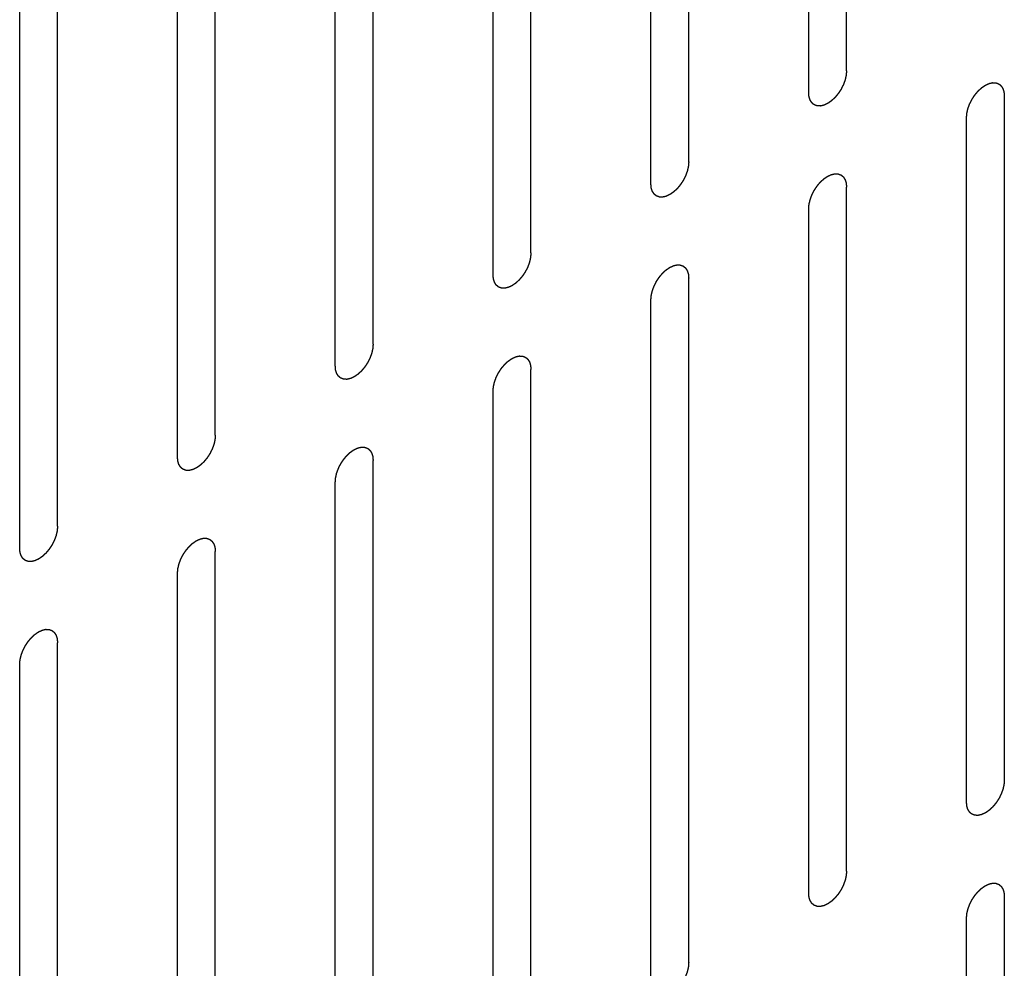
# Model space of a CAD drawing. Header units: inches. Extents: x 5 to 265, y 5 to 171.
# Tile 195 of 212: x 213.28 to 214.66, y 130.96 to 132.29. Entities that reach past the tile are written whole.
import ezdxf

# ---------------------------------------------------------------- set-up
doc = ezdxf.new("R2010")
doc.units = ezdxf.units.IN
doc.header["$LTSCALE"] = 14.96
doc.header["$MEASUREMENT"] = 0
doc.linetypes.add('HIDDEN', pattern=[0.2, 0.1, -0.1])
doc.layers.add('08_ALL_COSMETICS', color=7, linetype='CONTINUOUS')

msp = doc.modelspace()

# ---------------------------------------------------------------- linework, layer by layer
at = {"layer": '08_ALL_COSMETICS', "color": 7, "linetype": 'HIDDEN'}
for p, q in [((214.442, 132.2204), (214.442, 133.1798)), ((214.389, 132.1898), (214.389, 133.1492)), ((214.2207, 132.0926), (214.2207, 133.052)), ((214.1677, 132.062), (214.1677, 133.0214)), ((213.9994, 131.9649), (213.9994, 132.9242)), ((213.9464, 131.9342), (213.9464, 132.8936)), ((213.7781, 131.8371), (213.7781, 132.7965)), ((213.725, 131.8065), (213.725, 132.7658)), ((213.5567, 131.7093), (213.5567, 132.6687)), ((213.5037, 131.6787), (213.5037, 132.6381)), ((213.3354, 131.5815), (213.3354, 132.5409)), ((213.2824, 131.5509), (213.2824, 132.5103)), ((214.6634, 131.2255), (214.6634, 132.1849)), ((214.6103, 131.1949), (214.6103, 132.1543)), ((214.442, 131.0977), (214.442, 132.0571)), ((214.389, 131.0671), (214.389, 132.0265)), ((214.2207, 130.9699), (214.2207, 131.9293)), ((214.1677, 130.9393), (214.1677, 131.8987)), ((213.9994, 130.8422), (213.9994, 131.8016)), ((213.9464, 130.8115), (213.9464, 131.7709)), ((213.7781, 130.7144), (213.7781, 131.6738)), ((213.725, 130.6838), (213.725, 131.6432)), ((213.5567, 130.5866), (213.5567, 131.546)), ((213.5037, 130.556), (213.5037, 131.5154)), ((213.3354, 130.4588), (213.3354, 131.4182)), ((213.2824, 130.4282), (213.2824, 131.3876)), ((214.6634, 130.1028), (214.6634, 131.0622)), ((214.6103, 130.0722), (214.6103, 131.0316))]:
    msp.add_line(p, q, dxfattribs=at)
for points in [[(214.442, 132.2204), (214.442, 132.2199), (214.4419, 132.2189), (214.4418, 132.2173), (214.4417, 132.216), (214.4416, 132.2151), (214.4416, 132.2146), (214.4416, 132.2142), (214.4414, 132.2138), (214.4413, 132.2132), (214.4411, 132.2123), (214.4408, 132.2109), (214.4405, 132.2095), (214.4403, 132.2086), (214.4401, 132.208), (214.4401, 132.2076), (214.4399, 132.2072), (214.4397, 132.2066), (214.4393, 132.2056), (214.4388, 132.2043), (214.4383, 132.2029), (214.438, 132.2019), (214.4378, 132.2013), (214.4376, 132.2009), (214.4374, 132.2005), (214.4371, 132.1999), (214.4366, 132.199), (214.4359, 132.1976), (214.4352, 132.1962), (214.4348, 132.1952), (214.4345, 132.1947), (214.4343, 132.1943), (214.434, 132.1939), (214.4337, 132.1934), (214.4331, 132.1925), (214.4323, 132.1912), (214.4314, 132.19), (214.4309, 132.1891), (214.4305, 132.1886), (214.4303, 132.1882), (214.43, 132.1878), (214.4296, 132.1874), (214.4289, 132.1866), (214.428, 132.1854), (214.427, 132.1843), (214.4264, 132.1835), (214.426, 132.1831), (214.4257, 132.1827), (214.4254, 132.1824), (214.425, 132.182), (214.4243, 132.1814), (214.4232, 132.1804), (214.4222, 132.1795), (214.4215, 132.1788), (214.4211, 132.1784), (214.4208, 132.1781), (214.4204, 132.1779), (214.42, 132.1776), (214.4192, 132.1771), (214.4181, 132.1763), (214.417, 132.1755), (214.4163, 132.175), (214.4158, 132.1747), (214.4155, 132.1745), (214.4152, 132.1743), (214.4148, 132.1741), (214.414, 132.1738), (214.4129, 132.1733), (214.4119, 132.1728), (214.4111, 132.1724), (214.4107, 132.1723), (214.4104, 132.1721), (214.4101, 132.172), (214.4096, 132.1719), (214.4089, 132.1718), (214.4079, 132.1715), (214.4069, 132.1713), (214.4061, 132.1711), (214.4057, 132.171), (214.4054, 132.1709), (214.4051, 132.171), (214.4047, 132.171), (214.4041, 132.171), (214.4031, 132.171), (214.4022, 132.1711), (214.4015, 132.1711), (214.4011, 132.1711), (214.4008, 132.1711), (214.4006, 132.1712), (214.4003, 132.1713), (214.3997, 132.1716), (214.3988, 132.1719), (214.398, 132.1722), (214.3974, 132.1724), (214.397, 132.1725), (214.3968, 132.1726), (214.3966, 132.1728), (214.3963, 132.173), (214.3958, 132.1734), (214.3951, 132.174), (214.3944, 132.1746), (214.394, 132.1749), (214.3937, 132.1752), (214.3935, 132.1753), (214.3933, 132.1756), (214.3931, 132.1759), (214.3928, 132.1765), (214.3923, 132.1773), (214.3918, 132.1781), (214.3914, 132.1786), (214.3912, 132.179), (214.391, 132.1792), (214.391, 132.1795), (214.3908, 132.1799), (214.3906, 132.1806), (214.3903, 132.1816), (214.39, 132.1826), (214.3897, 132.1833), (214.3896, 132.1837), (214.3895, 132.184), (214.3895, 132.1844), (214.3894, 132.1849), (214.3894, 132.1857), (214.3893, 132.1869), (214.3891, 132.1884), (214.389, 132.1893), (214.389, 132.1898)], [(214.6103, 132.1543), (214.6104, 132.1548), (214.6105, 132.1558), (214.6106, 132.1574), (214.6107, 132.1587), (214.6108, 132.1596), (214.6108, 132.1601), (214.6108, 132.1605), (214.6109, 132.1609), (214.611, 132.1615), (214.6113, 132.1624), (214.6116, 132.1638), (214.6119, 132.1652), (214.6121, 132.1661), (214.6122, 132.1667), (214.6123, 132.1671), (214.6125, 132.1675), (214.6127, 132.1681), (214.613, 132.169), (214.6135, 132.1704), (214.6141, 132.1718), (214.6144, 132.1728), (214.6146, 132.1734), (214.6147, 132.1738), (214.615, 132.1742), (214.6152, 132.1747), (214.6157, 132.1757), (214.6164, 132.1771), (214.6171, 132.1785), (214.6176, 132.1794), (214.6179, 132.18), (214.6181, 132.1804), (214.6183, 132.1808), (214.6187, 132.1813), (214.6193, 132.1822), (214.6201, 132.1835), (214.6209, 132.1847), (214.6215, 132.1856), (214.6218, 132.1861), (214.6221, 132.1865), (214.6224, 132.1868), (214.6228, 132.1873), (214.6234, 132.1881), (214.6244, 132.1892), (214.6253, 132.1904), (214.626, 132.1912), (214.6264, 132.1916), (214.6266, 132.192), (214.627, 132.1923), (214.6274, 132.1926), (214.6281, 132.1933), (214.6291, 132.1943), (214.6302, 132.1952), (214.6309, 132.1959), (214.6313, 132.1963), (214.6316, 132.1966), (214.6319, 132.1968), (214.6324, 132.1971), (214.6331, 132.1976), (214.6342, 132.1984), (214.6353, 132.1991), (214.6361, 132.1997), (214.6365, 132.2), (214.6368, 132.2002), (214.6372, 132.2003), (214.6376, 132.2006), (214.6383, 132.2009), (214.6394, 132.2014), (214.6405, 132.2019), (214.6412, 132.2022), (214.6417, 132.2024), (214.642, 132.2026), (214.6423, 132.2027), (214.6427, 132.2028), (214.6434, 132.2029), (214.6445, 132.2032), (214.6455, 132.2034), (214.6462, 132.2036), (214.6466, 132.2036), (214.647, 132.2038), (214.6472, 132.2037), (214.6476, 132.2037), (214.6483, 132.2037), (214.6492, 132.2036), (214.6502, 132.2036), (214.6509, 132.2036), (214.6512, 132.2036), (214.6515, 132.2036), (214.6518, 132.2035), (214.6521, 132.2033), (214.6527, 132.2031), (214.6536, 132.2028), (214.6544, 132.2025), (214.655, 132.2023), (214.6553, 132.2021), (214.6556, 132.2021), (214.6558, 132.2019), (214.6561, 132.2017), (214.6566, 132.2013), (214.6572, 132.2007), (214.6579, 132.2001), (214.6584, 132.1997), (214.6587, 132.1995), (214.6589, 132.1994), (214.659, 132.1991), (214.6592, 132.1988), (214.6596, 132.1982), (214.6601, 132.1974), (214.6606, 132.1966), (214.661, 132.196), (214.6612, 132.1957), (214.6613, 132.1955), (214.6614, 132.1952), (214.6615, 132.1948), (214.6618, 132.1941), (214.6621, 132.1931), (214.6624, 132.1921), (214.6626, 132.1914), (214.6627, 132.1909), (214.6629, 132.1907), (214.6629, 132.1903), (214.6629, 132.1898), (214.663, 132.189), (214.6631, 132.1878), (214.6632, 132.1863), (214.6633, 132.1854), (214.6634, 132.1849)], [(214.2207, 132.0926), (214.2207, 132.0921), (214.2206, 132.0911), (214.2205, 132.0895), (214.2204, 132.0882), (214.2203, 132.0873), (214.2202, 132.0868), (214.2202, 132.0864), (214.2201, 132.086), (214.22, 132.0854), (214.2198, 132.0845), (214.2195, 132.0831), (214.2191, 132.0817), (214.2189, 132.0808), (214.2188, 132.0802), (214.2187, 132.0798), (214.2186, 132.0794), (214.2184, 132.0788), (214.218, 132.0779), (214.2175, 132.0765), (214.217, 132.0751), (214.2166, 132.0741), (214.2164, 132.0735), (214.2163, 132.0731), (214.2161, 132.0727), (214.2158, 132.0722), (214.2153, 132.0712), (214.2146, 132.0698), (214.2139, 132.0684), (214.2134, 132.0675), (214.2132, 132.0669), (214.213, 132.0665), (214.2127, 132.0661), (214.2124, 132.0656), (214.2118, 132.0647), (214.2109, 132.0634), (214.2101, 132.0622), (214.2095, 132.0613), (214.2092, 132.0608), (214.209, 132.0604), (214.2087, 132.0601), (214.2083, 132.0596), (214.2076, 132.0588), (214.2067, 132.0577), (214.2057, 132.0565), (214.2051, 132.0557), (214.2047, 132.0553), (214.2044, 132.0549), (214.2041, 132.0547), (214.2037, 132.0543), (214.2029, 132.0536), (214.2019, 132.0526), (214.2009, 132.0517), (214.2002, 132.051), (214.1997, 132.0506), (214.1994, 132.0503), (214.1991, 132.0501), (214.1987, 132.0498), (214.1979, 132.0493), (214.1968, 132.0485), (214.1957, 132.0478), (214.195, 132.0472), (214.1945, 132.0469), (214.1942, 132.0467), (214.1939, 132.0466), (214.1934, 132.0464), (214.1927, 132.046), (214.1916, 132.0455), (214.1905, 132.045), (214.1898, 132.0447), (214.1894, 132.0445), (214.189, 132.0443), (214.1887, 132.0442), (214.1883, 132.0441), (214.1876, 132.044), (214.1866, 132.0437), (214.1855, 132.0435), (214.1848, 132.0433), (214.1844, 132.0433), (214.1841, 132.0432), (214.1838, 132.0432), (214.1834, 132.0432), (214.1828, 132.0432), (214.1818, 132.0433), (214.1809, 132.0433), (214.1802, 132.0433), (214.1798, 132.0433), (214.1795, 132.0433), (214.1793, 132.0434), (214.1789, 132.0436), (214.1783, 132.0438), (214.1775, 132.0441), (214.1766, 132.0444), (214.176, 132.0446), (214.1757, 132.0448), (214.1754, 132.0448), (214.1752, 132.045), (214.175, 132.0452), (214.1745, 132.0456), (214.1738, 132.0462), (214.1731, 132.0468), (214.1726, 132.0472), (214.1724, 132.0474), (214.1721, 132.0475), (214.172, 132.0478), (214.1718, 132.0481), (214.1715, 132.0487), (214.1709, 132.0495), (214.1704, 132.0503), (214.1701, 132.0509), (214.1699, 132.0512), (214.1697, 132.0514), (214.1696, 132.0517), (214.1695, 132.0521), (214.1693, 132.0528), (214.169, 132.0538), (214.1686, 132.0549), (214.1684, 132.0556), (214.1683, 132.056), (214.1682, 132.0562), (214.1682, 132.0566), (214.1681, 132.0571), (214.1681, 132.0579), (214.1679, 132.0591), (214.1678, 132.0606), (214.1677, 132.0615), (214.1677, 132.062)], [(214.389, 132.0265), (214.389, 132.027), (214.3891, 132.0281), (214.3893, 132.0296), (214.3894, 132.0309), (214.3894, 132.0318), (214.3895, 132.0323), (214.3895, 132.0327), (214.3896, 132.0331), (214.3897, 132.0337), (214.3899, 132.0347), (214.3903, 132.036), (214.3906, 132.0374), (214.3908, 132.0384), (214.3909, 132.0389), (214.391, 132.0393), (214.3912, 132.0397), (214.3914, 132.0403), (214.3917, 132.0413), (214.3922, 132.0427), (214.3927, 132.044), (214.3931, 132.045), (214.3933, 132.0456), (214.3934, 132.046), (214.3936, 132.0464), (214.3939, 132.047), (214.3944, 132.0479), (214.3951, 132.0493), (214.3958, 132.0507), (214.3963, 132.0517), (214.3966, 132.0522), (214.3968, 132.0526), (214.397, 132.053), (214.3974, 132.0535), (214.3979, 132.0544), (214.3988, 132.0557), (214.3996, 132.057), (214.4002, 132.0578), (214.4005, 132.0583), (214.4008, 132.0587), (214.4011, 132.0591), (214.4014, 132.0595), (214.4021, 132.0603), (214.403, 132.0615), (214.404, 132.0626), (214.4047, 132.0634), (214.405, 132.0638), (214.4053, 132.0642), (214.4056, 132.0645), (214.4061, 132.0649), (214.4068, 132.0655), (214.4078, 132.0665), (214.4088, 132.0674), (214.4096, 132.0681), (214.41, 132.0685), (214.4103, 132.0688), (214.4106, 132.069), (214.411, 132.0693), (214.4118, 132.0698), (214.4129, 132.0706), (214.414, 132.0714), (214.4148, 132.0719), (214.4152, 132.0722), (214.4155, 132.0724), (214.4158, 132.0726), (214.4163, 132.0728), (214.417, 132.0731), (214.4181, 132.0736), (214.4192, 132.0741), (214.4199, 132.0745), (214.4203, 132.0747), (214.4207, 132.0748), (214.421, 132.0749), (214.4214, 132.075), (214.4221, 132.0751), (214.4231, 132.0754), (214.4242, 132.0756), (214.4249, 132.0758), (214.4253, 132.0759), (214.4256, 132.076), (214.4259, 132.0759), (214.4263, 132.0759), (214.427, 132.0759), (214.4279, 132.0759), (214.4289, 132.0758), (214.4295, 132.0758), (214.4299, 132.0758), (214.4302, 132.0758), (214.4304, 132.0757), (214.4308, 132.0756), (214.4314, 132.0753), (214.4322, 132.075), (214.4331, 132.0747), (214.4337, 132.0745), (214.434, 132.0744), (214.4343, 132.0743), (214.4345, 132.0741), (214.4348, 132.0739), (214.4352, 132.0735), (214.4359, 132.0729), (214.4366, 132.0724), (214.4371, 132.072), (214.4373, 132.0717), (214.4376, 132.0716), (214.4377, 132.0713), (214.4379, 132.071), (214.4383, 132.0704), (214.4388, 132.0696), (214.4393, 132.0688), (214.4396, 132.0683), (214.4398, 132.0679), (214.44, 132.0677), (214.4401, 132.0674), (214.4402, 132.067), (214.4404, 132.0663), (214.4408, 132.0653), (214.4411, 132.0643), (214.4413, 132.0636), (214.4414, 132.0632), (214.4415, 132.0629), (214.4415, 132.0625), (214.4416, 132.062), (214.4417, 132.0612), (214.4418, 132.06), (214.4419, 132.0586), (214.442, 132.0576), (214.442, 132.0571)], [(213.9994, 131.9649), (213.9993, 131.9643), (213.9993, 131.9633), (213.9991, 131.9617), (213.999, 131.9604), (213.999, 131.9595), (213.9989, 131.959), (213.9989, 131.9586), (213.9988, 131.9582), (213.9987, 131.9577), (213.9984, 131.9567), (213.9981, 131.9553), (213.9978, 131.9539), (213.9976, 131.953), (213.9975, 131.9524), (213.9974, 131.952), (213.9972, 131.9516), (213.997, 131.9511), (213.9967, 131.9501), (213.9962, 131.9487), (213.9957, 131.9473), (213.9953, 131.9463), (213.9951, 131.9458), (213.995, 131.9453), (213.9947, 131.9449), (213.9945, 131.9444), (213.994, 131.9434), (213.9933, 131.942), (213.9926, 131.9407), (213.9921, 131.9397), (213.9918, 131.9391), (213.9916, 131.9387), (213.9914, 131.9383), (213.991, 131.9378), (213.9905, 131.9369), (213.9896, 131.9357), (213.9888, 131.9344), (213.9882, 131.9335), (213.9879, 131.933), (213.9876, 131.9326), (213.9873, 131.9323), (213.987, 131.9318), (213.9863, 131.931), (213.9853, 131.9299), (213.9844, 131.9288), (213.9837, 131.928), (213.9833, 131.9275), (213.9831, 131.9271), (213.9828, 131.9269), (213.9823, 131.9265), (213.9816, 131.9258), (213.9806, 131.9249), (213.9796, 131.9239), (213.9788, 131.9232), (213.9784, 131.9228), (213.9781, 131.9225), (213.9778, 131.9223), (213.9774, 131.922), (213.9766, 131.9215), (213.9755, 131.9207), (213.9744, 131.92), (213.9736, 131.9195), (213.9732, 131.9192), (213.9729, 131.9189), (213.9726, 131.9188), (213.9721, 131.9186), (213.9714, 131.9182), (213.9703, 131.9177), (213.9692, 131.9172), (213.9685, 131.9169), (213.968, 131.9167), (213.9677, 131.9165), (213.9674, 131.9165), (213.967, 131.9164), (213.9663, 131.9162), (213.9652, 131.916), (213.9642, 131.9157), (213.9635, 131.9156), (213.9631, 131.9155), (213.9628, 131.9154), (213.9625, 131.9154), (213.9621, 131.9154), (213.9614, 131.9155), (213.9605, 131.9155), (213.9595, 131.9155), (213.9589, 131.9155), (213.9585, 131.9156), (213.9582, 131.9155), (213.9579, 131.9157), (213.9576, 131.9158), (213.957, 131.916), (213.9562, 131.9163), (213.9553, 131.9166), (213.9547, 131.9168), (213.9544, 131.917), (213.9541, 131.917), (213.9539, 131.9172), (213.9536, 131.9175), (213.9532, 131.9179), (213.9525, 131.9184), (213.9518, 131.919), (213.9513, 131.9194), (213.951, 131.9196), (213.9508, 131.9198), (213.9507, 131.92), (213.9505, 131.9203), (213.9501, 131.9209), (213.9496, 131.9217), (213.9491, 131.9225), (213.9487, 131.9231), (213.9486, 131.9234), (213.9484, 131.9236), (213.9483, 131.924), (213.9482, 131.9243), (213.948, 131.9251), (213.9476, 131.9261), (213.9473, 131.9271), (213.9471, 131.9278), (213.947, 131.9282), (213.9469, 131.9285), (213.9469, 131.9288), (213.9468, 131.9293), (213.9467, 131.9302), (213.9466, 131.9314), (213.9465, 131.9328), (213.9464, 131.9338), (213.9464, 131.9342)], [(214.1677, 131.8987), (214.1677, 131.8992), (214.1678, 131.9003), (214.1679, 131.9018), (214.168, 131.9031), (214.1681, 131.904), (214.1682, 131.9046), (214.1682, 131.9049), (214.1683, 131.9054), (214.1684, 131.9059), (214.1686, 131.9069), (214.1689, 131.9082), (214.1692, 131.9096), (214.1695, 131.9106), (214.1696, 131.9111), (214.1697, 131.9115), (214.1698, 131.912), (214.17, 131.9125), (214.1704, 131.9135), (214.1709, 131.9149), (214.1714, 131.9163), (214.1718, 131.9172), (214.172, 131.9178), (214.1721, 131.9182), (214.1723, 131.9186), (214.1726, 131.9192), (214.1731, 131.9202), (214.1738, 131.9215), (214.1745, 131.9229), (214.175, 131.9239), (214.1752, 131.9244), (214.1754, 131.9249), (214.1757, 131.9252), (214.176, 131.9257), (214.1766, 131.9266), (214.1774, 131.9279), (214.1783, 131.9292), (214.1789, 131.9301), (214.1792, 131.9306), (214.1794, 131.931), (214.1797, 131.9313), (214.1801, 131.9317), (214.1808, 131.9325), (214.1817, 131.9337), (214.1827, 131.9348), (214.1833, 131.9356), (214.1837, 131.9361), (214.184, 131.9364), (214.1843, 131.9367), (214.1847, 131.9371), (214.1855, 131.9377), (214.1865, 131.9387), (214.1875, 131.9397), (214.1882, 131.9403), (214.1886, 131.9407), (214.189, 131.941), (214.1893, 131.9412), (214.1897, 131.9415), (214.1905, 131.9421), (214.1916, 131.9428), (214.1927, 131.9436), (214.1934, 131.9441), (214.1939, 131.9444), (214.1942, 131.9447), (214.1945, 131.9448), (214.1949, 131.945), (214.1957, 131.9453), (214.1968, 131.9458), (214.1978, 131.9463), (214.1986, 131.9467), (214.199, 131.9469), (214.1994, 131.9471), (214.1997, 131.9471), (214.2001, 131.9472), (214.2008, 131.9474), (214.2018, 131.9476), (214.2029, 131.9478), (214.2036, 131.948), (214.204, 131.9481), (214.2043, 131.9482), (214.2046, 131.9481), (214.205, 131.9481), (214.2056, 131.9481), (214.2066, 131.9481), (214.2075, 131.948), (214.2082, 131.948), (214.2086, 131.948), (214.2089, 131.948), (214.2091, 131.9479), (214.2095, 131.9478), (214.2101, 131.9476), (214.2109, 131.9473), (214.2118, 131.9469), (214.2124, 131.9467), (214.2127, 131.9466), (214.213, 131.9465), (214.2131, 131.9463), (214.2134, 131.9461), (214.2139, 131.9457), (214.2146, 131.9451), (214.2153, 131.9446), (214.2158, 131.9442), (214.216, 131.9439), (214.2162, 131.9438), (214.2164, 131.9435), (214.2166, 131.9432), (214.2169, 131.9427), (214.2175, 131.9419), (214.218, 131.941), (214.2183, 131.9405), (214.2185, 131.9402), (214.2187, 131.9399), (214.2188, 131.9396), (214.2189, 131.9392), (214.2191, 131.9385), (214.2194, 131.9375), (214.2197, 131.9365), (214.22, 131.9358), (214.2201, 131.9354), (214.2202, 131.9351), (214.2202, 131.9347), (214.2203, 131.9342), (214.2203, 131.9334), (214.2205, 131.9322), (214.2206, 131.9308), (214.2207, 131.9298), (214.2207, 131.9293)], [(213.7781, 131.8371), (213.778, 131.8366), (213.7779, 131.8355), (213.7778, 131.834), (213.7777, 131.8327), (213.7776, 131.8317), (213.7776, 131.8312), (213.7776, 131.8308), (213.7775, 131.8304), (213.7773, 131.8299), (213.7771, 131.8289), (213.7768, 131.8275), (213.7765, 131.8262), (213.7763, 131.8252), (213.7762, 131.8247), (213.7761, 131.8243), (213.7759, 131.8238), (213.7757, 131.8233), (213.7754, 131.8223), (213.7749, 131.8209), (213.7743, 131.8195), (213.774, 131.8185), (213.7738, 131.818), (213.7737, 131.8176), (213.7734, 131.8172), (213.7732, 131.8166), (213.7727, 131.8156), (213.772, 131.8143), (213.7713, 131.8129), (213.7708, 131.8119), (213.7705, 131.8114), (213.7703, 131.8109), (213.77, 131.8106), (213.7697, 131.81), (213.7691, 131.8092), (213.7683, 131.8079), (213.7675, 131.8066), (213.7669, 131.8057), (213.7665, 131.8052), (213.7663, 131.8048), (213.766, 131.8045), (213.7656, 131.804), (213.765, 131.8032), (213.764, 131.8021), (213.7631, 131.801), (213.7624, 131.8002), (213.762, 131.7997), (213.7617, 131.7994), (213.7614, 131.7991), (213.761, 131.7987), (213.7603, 131.798), (213.7593, 131.7971), (213.7582, 131.7961), (213.7575, 131.7954), (213.7571, 131.7951), (213.7568, 131.7948), (213.7565, 131.7946), (213.756, 131.7942), (213.7553, 131.7937), (213.7542, 131.793), (213.7531, 131.7922), (213.7523, 131.7917), (213.7519, 131.7914), (213.7515, 131.7911), (213.7512, 131.791), (213.7508, 131.7908), (213.75, 131.7904), (213.749, 131.7899), (213.7479, 131.7895), (213.7472, 131.7891), (213.7467, 131.7889), (213.7464, 131.7887), (213.7461, 131.7887), (213.7457, 131.7886), (213.745, 131.7884), (213.7439, 131.7882), (213.7429, 131.788), (213.7422, 131.7878), (213.7418, 131.7877), (213.7414, 131.7876), (213.7412, 131.7876), (213.7408, 131.7876), (213.7401, 131.7877), (213.7392, 131.7877), (213.7382, 131.7877), (213.7375, 131.7878), (213.7372, 131.7878), (213.7369, 131.7878), (213.7366, 131.7879), (213.7363, 131.788), (213.7357, 131.7882), (213.7348, 131.7885), (213.734, 131.7889), (213.7334, 131.7891), (213.7331, 131.7892), (213.7328, 131.7893), (213.7326, 131.7895), (213.7323, 131.7897), (213.7318, 131.7901), (213.7312, 131.7906), (213.7305, 131.7912), (213.73, 131.7916), (213.7297, 131.7918), (213.7295, 131.792), (213.7294, 131.7923), (213.7292, 131.7926), (213.7288, 131.7931), (213.7283, 131.7939), (213.7278, 131.7947), (213.7274, 131.7953), (213.7272, 131.7956), (213.7271, 131.7958), (213.727, 131.7962), (213.7268, 131.7966), (213.7266, 131.7973), (213.7263, 131.7983), (213.726, 131.7993), (213.7258, 131.8), (213.7257, 131.8004), (213.7255, 131.8007), (213.7255, 131.8011), (213.7255, 131.8015), (213.7254, 131.8024), (213.7253, 131.8036), (213.7252, 131.805), (213.7251, 131.806), (213.725, 131.8065)], [(213.9464, 131.7709), (213.9464, 131.7715), (213.9465, 131.7725), (213.9466, 131.7741), (213.9467, 131.7754), (213.9468, 131.7763), (213.9468, 131.7768), (213.9468, 131.7772), (213.947, 131.7776), (213.9471, 131.7781), (213.9473, 131.7791), (213.9476, 131.7805), (213.9479, 131.7818), (213.9481, 131.7828), (213.9483, 131.7833), (213.9483, 131.7838), (213.9485, 131.7842), (213.9487, 131.7847), (213.9491, 131.7857), (213.9496, 131.7871), (213.9501, 131.7885), (213.9504, 131.7895), (213.9506, 131.79), (213.9508, 131.7904), (213.951, 131.7909), (213.9513, 131.7914), (213.9518, 131.7924), (213.9525, 131.7938), (213.9532, 131.7951), (213.9536, 131.7961), (213.9539, 131.7967), (213.9541, 131.7971), (213.9544, 131.7974), (213.9547, 131.798), (213.9553, 131.7988), (213.9561, 131.8001), (213.957, 131.8014), (213.9575, 131.8023), (213.9579, 131.8028), (213.9581, 131.8032), (213.9584, 131.8035), (213.9588, 131.804), (213.9595, 131.8048), (213.9604, 131.8059), (213.9614, 131.807), (213.962, 131.8078), (213.9624, 131.8083), (213.9627, 131.8086), (213.963, 131.8089), (213.9634, 131.8093), (213.9641, 131.81), (213.9652, 131.8109), (213.9662, 131.8119), (213.9669, 131.8126), (213.9673, 131.8129), (213.9676, 131.8132), (213.968, 131.8135), (213.9684, 131.8138), (213.9692, 131.8143), (213.9703, 131.815), (213.9713, 131.8158), (213.9721, 131.8163), (213.9725, 131.8166), (213.9729, 131.8169), (213.9732, 131.817), (213.9736, 131.8172), (213.9744, 131.8176), (213.9754, 131.8181), (213.9765, 131.8186), (213.9773, 131.8189), (213.9777, 131.8191), (213.978, 131.8193), (213.9783, 131.8193), (213.9787, 131.8194), (213.9795, 131.8196), (213.9805, 131.8198), (213.9815, 131.8201), (213.9823, 131.8202), (213.9827, 131.8203), (213.983, 131.8204), (213.9833, 131.8204), (213.9836, 131.8204), (213.9843, 131.8203), (213.9853, 131.8203), (213.9862, 131.8203), (213.9869, 131.8202), (213.9873, 131.8202), (213.9876, 131.8202), (213.9878, 131.8201), (213.9881, 131.82), (213.9887, 131.8198), (213.9896, 131.8195), (213.9904, 131.8192), (213.991, 131.8189), (213.9914, 131.8188), (213.9916, 131.8187), (213.9918, 131.8185), (213.9921, 131.8183), (213.9926, 131.8179), (213.9933, 131.8174), (213.9939, 131.8168), (213.9944, 131.8164), (213.9947, 131.8162), (213.9949, 131.816), (213.9951, 131.8158), (213.9953, 131.8154), (213.9956, 131.8149), (213.9961, 131.8141), (213.9966, 131.8133), (213.997, 131.8127), (213.9972, 131.8124), (213.9974, 131.8122), (213.9974, 131.8118), (213.9976, 131.8114), (213.9978, 131.8107), (213.9981, 131.8097), (213.9984, 131.8087), (213.9986, 131.808), (213.9988, 131.8076), (213.9989, 131.8073), (213.9989, 131.8069), (213.9989, 131.8065), (213.999, 131.8056), (213.9991, 131.8044), (213.9993, 131.803), (213.9993, 131.802), (213.9994, 131.8016)], [(213.5567, 131.7093), (213.5567, 131.7088), (213.5566, 131.7077), (213.5565, 131.7062), (213.5564, 131.7049), (213.5563, 131.704), (213.5563, 131.7034), (213.5563, 131.7031), (213.5561, 131.7026), (213.556, 131.7021), (213.5558, 131.7011), (213.5555, 131.6998), (213.5552, 131.6984), (213.555, 131.6974), (213.5548, 131.6969), (213.5548, 131.6965), (213.5546, 131.6961), (213.5544, 131.6955), (213.554, 131.6945), (213.5535, 131.6931), (213.553, 131.6917), (213.5527, 131.6908), (213.5525, 131.6902), (213.5523, 131.6898), (213.5521, 131.6894), (213.5518, 131.6888), (213.5513, 131.6879), (213.5506, 131.6865), (213.5499, 131.6851), (213.5495, 131.6841), (213.5492, 131.6836), (213.549, 131.6831), (213.5487, 131.6828), (213.5484, 131.6823), (213.5478, 131.6814), (213.547, 131.6801), (213.5461, 131.6788), (213.5456, 131.6779), (213.5452, 131.6774), (213.545, 131.677), (213.5447, 131.6767), (213.5443, 131.6763), (213.5436, 131.6755), (213.5427, 131.6743), (213.5417, 131.6732), (213.5411, 131.6724), (213.5407, 131.6719), (213.5404, 131.6716), (213.5401, 131.6713), (213.5397, 131.6709), (213.539, 131.6703), (213.5379, 131.6693), (213.5369, 131.6683), (213.5362, 131.6677), (213.5358, 131.6673), (213.5355, 131.667), (213.5351, 131.6668), (213.5347, 131.6665), (213.5339, 131.6659), (213.5328, 131.6652), (213.5318, 131.6644), (213.531, 131.6639), (213.5306, 131.6636), (213.5302, 131.6633), (213.5299, 131.6632), (213.5295, 131.663), (213.5287, 131.6627), (213.5277, 131.6622), (213.5266, 131.6617), (213.5258, 131.6613), (213.5254, 131.6611), (213.5251, 131.661), (213.5248, 131.6609), (213.5244, 131.6608), (213.5236, 131.6606), (213.5226, 131.6604), (213.5216, 131.6602), (213.5208, 131.66), (213.5204, 131.6599), (213.5201, 131.6598), (213.5198, 131.6599), (213.5195, 131.6599), (213.5188, 131.6599), (213.5178, 131.6599), (213.5169, 131.66), (213.5162, 131.66), (213.5158, 131.66), (213.5155, 131.66), (213.5153, 131.6601), (213.515, 131.6602), (213.5144, 131.6604), (213.5135, 131.6608), (213.5127, 131.6611), (213.5121, 131.6613), (213.5117, 131.6614), (213.5115, 131.6615), (213.5113, 131.6617), (213.511, 131.6619), (213.5105, 131.6623), (213.5098, 131.6629), (213.5092, 131.6634), (213.5087, 131.6638), (213.5084, 131.6641), (213.5082, 131.6642), (213.508, 131.6645), (213.5078, 131.6648), (213.5075, 131.6654), (213.507, 131.6662), (213.5065, 131.667), (213.5061, 131.6675), (213.5059, 131.6678), (213.5057, 131.6681), (213.5057, 131.6684), (213.5055, 131.6688), (213.5053, 131.6695), (213.505, 131.6705), (213.5047, 131.6715), (213.5045, 131.6722), (213.5043, 131.6726), (213.5042, 131.6729), (213.5042, 131.6733), (213.5042, 131.6738), (213.5041, 131.6746), (213.504, 131.6758), (213.5038, 131.6772), (213.5038, 131.6782), (213.5037, 131.6787)], [(213.725, 131.6432), (213.7251, 131.6437), (213.7252, 131.6447), (213.7253, 131.6463), (213.7254, 131.6476), (213.7255, 131.6485), (213.7255, 131.649), (213.7255, 131.6494), (213.7256, 131.6498), (213.7258, 131.6504), (213.726, 131.6513), (213.7263, 131.6527), (213.7266, 131.6541), (213.7268, 131.655), (213.7269, 131.6556), (213.727, 131.656), (213.7272, 131.6564), (213.7274, 131.657), (213.7277, 131.6579), (213.7282, 131.6593), (213.7288, 131.6607), (213.7291, 131.6617), (213.7293, 131.6622), (213.7294, 131.6627), (213.7297, 131.6631), (213.7299, 131.6636), (213.7304, 131.6646), (213.7311, 131.666), (213.7318, 131.6674), (213.7323, 131.6683), (213.7326, 131.6689), (213.7328, 131.6693), (213.7331, 131.6697), (213.7334, 131.6702), (213.734, 131.6711), (213.7348, 131.6723), (213.7356, 131.6736), (213.7362, 131.6745), (213.7366, 131.675), (213.7368, 131.6754), (213.7371, 131.6757), (213.7375, 131.6762), (213.7381, 131.677), (213.7391, 131.6781), (213.74, 131.6793), (213.7407, 131.6801), (213.7411, 131.6805), (213.7414, 131.6809), (213.7417, 131.6811), (213.7421, 131.6815), (213.7428, 131.6822), (213.7438, 131.6832), (213.7449, 131.6841), (213.7456, 131.6848), (213.746, 131.6852), (213.7463, 131.6855), (213.7466, 131.6857), (213.7471, 131.686), (213.7478, 131.6865), (213.7489, 131.6873), (213.75, 131.688), (213.7508, 131.6886), (213.7512, 131.6888), (213.7516, 131.6891), (213.7519, 131.6892), (213.7523, 131.6894), (213.7531, 131.6898), (213.7541, 131.6903), (213.7552, 131.6908), (213.756, 131.6911), (213.7564, 131.6913), (213.7567, 131.6915), (213.757, 131.6915), (213.7574, 131.6916), (213.7581, 131.6918), (213.7592, 131.692), (213.7602, 131.6923), (213.7609, 131.6924), (213.7613, 131.6925), (213.7617, 131.6926), (213.7619, 131.6926), (213.7623, 131.6926), (213.763, 131.6926), (213.7639, 131.6925), (213.7649, 131.6925), (213.7656, 131.6925), (213.7659, 131.6924), (213.7662, 131.6925), (213.7665, 131.6923), (213.7668, 131.6922), (213.7674, 131.692), (213.7683, 131.6917), (213.7691, 131.6914), (213.7697, 131.6912), (213.77, 131.691), (213.7703, 131.691), (213.7705, 131.6908), (213.7708, 131.6905), (213.7713, 131.6901), (213.7719, 131.6896), (213.7726, 131.689), (213.7731, 131.6886), (213.7734, 131.6884), (213.7736, 131.6882), (213.7737, 131.688), (213.7739, 131.6877), (213.7743, 131.6871), (213.7748, 131.6863), (213.7753, 131.6855), (213.7757, 131.6849), (213.7759, 131.6846), (213.776, 131.6844), (213.7761, 131.6841), (213.7763, 131.6837), (213.7765, 131.6829), (213.7768, 131.6819), (213.7771, 131.6809), (213.7773, 131.6802), (213.7774, 131.6798), (213.7776, 131.6795), (213.7776, 131.6792), (213.7776, 131.6787), (213.7777, 131.6778), (213.7778, 131.6766), (213.7779, 131.6752), (213.778, 131.6743), (213.7781, 131.6738)], [(213.3354, 131.5815), (213.3354, 131.581), (213.3353, 131.58), (213.3352, 131.5784), (213.3351, 131.5771), (213.335, 131.5762), (213.3349, 131.5757), (213.3349, 131.5753), (213.3348, 131.5749), (213.3347, 131.5743), (213.3345, 131.5734), (213.3342, 131.572), (213.3339, 131.5706), (213.3336, 131.5696), (213.3335, 131.5691), (213.3334, 131.5687), (213.3333, 131.5683), (213.3331, 131.5677), (213.3327, 131.5667), (213.3322, 131.5653), (213.3317, 131.564), (213.3313, 131.563), (213.3311, 131.5624), (213.331, 131.562), (213.3308, 131.5616), (213.3305, 131.561), (213.33, 131.5601), (213.3293, 131.5587), (213.3286, 131.5573), (213.3281, 131.5563), (213.3279, 131.5558), (213.3277, 131.5554), (213.3274, 131.555), (213.3271, 131.5545), (213.3265, 131.5536), (213.3257, 131.5523), (213.3248, 131.5511), (213.3242, 131.5502), (213.3239, 131.5497), (213.3237, 131.5493), (213.3234, 131.5489), (213.323, 131.5485), (213.3223, 131.5477), (213.3214, 131.5465), (213.3204, 131.5454), (213.3198, 131.5446), (213.3194, 131.5442), (213.3191, 131.5438), (213.3188, 131.5435), (213.3184, 131.5431), (213.3176, 131.5425), (213.3166, 131.5415), (213.3156, 131.5406), (213.3149, 131.5399), (213.3145, 131.5395), (213.3142, 131.5392), (213.3138, 131.539), (213.3134, 131.5387), (213.3126, 131.5382), (213.3115, 131.5374), (213.3104, 131.5366), (213.3097, 131.5361), (213.3092, 131.5358), (213.3089, 131.5356), (213.3086, 131.5354), (213.3082, 131.5352), (213.3074, 131.5349), (213.3063, 131.5344), (213.3053, 131.5339), (213.3045, 131.5335), (213.3041, 131.5333), (213.3037, 131.5332), (213.3034, 131.5331), (213.303, 131.533), (213.3023, 131.5329), (213.3013, 131.5326), (213.3002, 131.5324), (213.2995, 131.5322), (213.2991, 131.5321), (213.2988, 131.532), (213.2985, 131.5321), (213.2981, 131.5321), (213.2975, 131.5321), (213.2965, 131.5321), (213.2956, 131.5322), (213.2949, 131.5322), (213.2945, 131.5322), (213.2942, 131.5322), (213.294, 131.5323), (213.2936, 131.5324), (213.293, 131.5327), (213.2922, 131.533), (213.2913, 131.5333), (213.2907, 131.5335), (213.2904, 131.5336), (213.2901, 131.5337), (213.29, 131.5339), (213.2897, 131.5341), (213.2892, 131.5345), (213.2885, 131.5351), (213.2878, 131.5357), (213.2873, 131.536), (213.2871, 131.5363), (213.2869, 131.5364), (213.2867, 131.5367), (213.2865, 131.537), (213.2862, 131.5376), (213.2856, 131.5384), (213.2851, 131.5392), (213.2848, 131.5397), (213.2846, 131.5401), (213.2844, 131.5403), (213.2843, 131.5406), (213.2842, 131.541), (213.284, 131.5417), (213.2837, 131.5427), (213.2834, 131.5437), (213.2831, 131.5444), (213.283, 131.5448), (213.2829, 131.5451), (213.2829, 131.5455), (213.2828, 131.546), (213.2828, 131.5468), (213.2826, 131.548), (213.2825, 131.5495), (213.2824, 131.5504), (213.2824, 131.5509)], [(213.5037, 131.5154), (213.5038, 131.5159), (213.5038, 131.5169), (213.504, 131.5185), (213.5041, 131.5198), (213.5041, 131.5207), (213.5042, 131.5212), (213.5042, 131.5216), (213.5043, 131.522), (213.5044, 131.5226), (213.5047, 131.5235), (213.505, 131.5249), (213.5053, 131.5263), (213.5055, 131.5272), (213.5056, 131.5278), (213.5057, 131.5282), (213.5059, 131.5286), (213.5061, 131.5292), (213.5064, 131.5301), (213.5069, 131.5315), (213.5074, 131.5329), (213.5078, 131.5339), (213.508, 131.5345), (213.5081, 131.5349), (213.5084, 131.5353), (213.5086, 131.5358), (213.5091, 131.5368), (213.5098, 131.5382), (213.5105, 131.5396), (213.511, 131.5405), (213.5113, 131.5411), (213.5115, 131.5415), (213.5117, 131.5419), (213.5121, 131.5424), (213.5126, 131.5433), (213.5135, 131.5446), (213.5143, 131.5458), (213.5149, 131.5467), (213.5152, 131.5472), (213.5155, 131.5476), (213.5158, 131.5479), (213.5161, 131.5484), (213.5168, 131.5492), (213.5178, 131.5503), (213.5187, 131.5515), (213.5194, 131.5523), (213.5198, 131.5527), (213.52, 131.5531), (213.5203, 131.5534), (213.5208, 131.5537), (213.5215, 131.5544), (213.5225, 131.5554), (213.5235, 131.5563), (213.5243, 131.557), (213.5247, 131.5574), (213.525, 131.5577), (213.5253, 131.5579), (213.5257, 131.5582), (213.5265, 131.5587), (213.5276, 131.5595), (213.5287, 131.5602), (213.5295, 131.5608), (213.5299, 131.5611), (213.5302, 131.5613), (213.5305, 131.5614), (213.531, 131.5617), (213.5317, 131.562), (213.5328, 131.5625), (213.5339, 131.563), (213.5346, 131.5633), (213.5351, 131.5635), (213.5354, 131.5637), (213.5357, 131.5638), (213.5361, 131.5639), (213.5368, 131.564), (213.5379, 131.5643), (213.5389, 131.5645), (213.5396, 131.5647), (213.54, 131.5647), (213.5403, 131.5648), (213.5406, 131.5648), (213.541, 131.5648), (213.5417, 131.5648), (213.5426, 131.5647), (213.5436, 131.5647), (213.5442, 131.5647), (213.5446, 131.5647), (213.5449, 131.5647), (213.5452, 131.5646), (213.5455, 131.5644), (213.5461, 131.5642), (213.5469, 131.5639), (213.5478, 131.5636), (213.5484, 131.5634), (213.5487, 131.5632), (213.549, 131.5632), (213.5492, 131.563), (213.5495, 131.5628), (213.5499, 131.5624), (213.5506, 131.5618), (213.5513, 131.5612), (213.5518, 131.5608), (213.5521, 131.5606), (213.5523, 131.5605), (213.5524, 131.5602), (213.5526, 131.5599), (213.553, 131.5593), (213.5535, 131.5585), (213.554, 131.5577), (213.5544, 131.5571), (213.5546, 131.5568), (213.5547, 131.5566), (213.5548, 131.5563), (213.5549, 131.5559), (213.5551, 131.5552), (213.5555, 131.5542), (213.5558, 131.5532), (213.556, 131.5524), (213.5561, 131.552), (213.5562, 131.5518), (213.5562, 131.5514), (213.5563, 131.5509), (213.5564, 131.5501), (213.5565, 131.5489), (213.5566, 131.5474), (213.5567, 131.5465), (213.5567, 131.546)], [(213.2824, 131.3876), (213.2824, 131.3881), (213.2825, 131.3892), (213.2826, 131.3907), (213.2827, 131.392), (213.2828, 131.3929), (213.2829, 131.3934), (213.2829, 131.3938), (213.283, 131.3942), (213.2831, 131.3948), (213.2833, 131.3958), (213.2836, 131.3971), (213.284, 131.3985), (213.2842, 131.3995), (213.2843, 131.4), (213.2844, 131.4004), (213.2845, 131.4008), (213.2847, 131.4014), (213.2851, 131.4024), (213.2856, 131.4038), (213.2861, 131.4051), (213.2865, 131.4061), (213.2867, 131.4067), (213.2868, 131.4071), (213.287, 131.4075), (213.2873, 131.4081), (213.2878, 131.409), (213.2885, 131.4104), (213.2892, 131.4118), (213.2897, 131.4128), (213.2899, 131.4133), (213.2901, 131.4137), (213.2904, 131.4141), (213.2907, 131.4146), (213.2913, 131.4155), (213.2922, 131.4168), (213.293, 131.418), (213.2936, 131.4189), (213.2939, 131.4194), (213.2941, 131.4198), (213.2944, 131.4202), (213.2948, 131.4206), (213.2955, 131.4214), (213.2964, 131.4226), (213.2974, 131.4237), (213.298, 131.4245), (213.2984, 131.4249), (213.2987, 131.4253), (213.299, 131.4256), (213.2994, 131.426), (213.3002, 131.4266), (213.3012, 131.4276), (213.3022, 131.4285), (213.3029, 131.4292), (213.3034, 131.4296), (213.3037, 131.4299), (213.304, 131.4301), (213.3044, 131.4304), (213.3052, 131.4309), (213.3063, 131.4317), (213.3074, 131.4325), (213.3081, 131.433), (213.3086, 131.4333), (213.3089, 131.4335), (213.3092, 131.4337), (213.3097, 131.4339), (213.3104, 131.4342), (213.3115, 131.4347), (213.3126, 131.4352), (213.3133, 131.4356), (213.3137, 131.4358), (213.3141, 131.4359), (213.3144, 131.436), (213.3148, 131.4361), (213.3155, 131.4362), (213.3165, 131.4365), (213.3176, 131.4367), (213.3183, 131.4369), (213.3187, 131.437), (213.319, 131.4371), (213.3193, 131.437), (213.3197, 131.437), (213.3203, 131.437), (213.3213, 131.437), (213.3222, 131.4369), (213.3229, 131.4369), (213.3233, 131.4369), (213.3236, 131.4369), (213.3238, 131.4368), (213.3242, 131.4367), (213.3248, 131.4364), (213.3256, 131.4361), (213.3265, 131.4358), (213.3271, 131.4356), (213.3274, 131.4355), (213.3277, 131.4354), (213.3279, 131.4352), (213.3281, 131.435), (213.3286, 131.4346), (213.3293, 131.434), (213.33, 131.4334), (213.3305, 131.4331), (213.3307, 131.4328), (213.331, 131.4327), (213.3311, 131.4324), (213.3313, 131.4321), (213.3316, 131.4315), (213.3322, 131.4307), (213.3327, 131.4299), (213.333, 131.4294), (213.3332, 131.429), (213.3334, 131.4288), (213.3335, 131.4285), (213.3336, 131.4281), (213.3338, 131.4274), (213.3341, 131.4264), (213.3345, 131.4254), (213.3347, 131.4247), (213.3348, 131.4243), (213.3349, 131.424), (213.3349, 131.4236), (213.335, 131.4231), (213.335, 131.4223), (213.3352, 131.4211), (213.3353, 131.4196), (213.3354, 131.4187), (213.3354, 131.4182)], [(214.6634, 131.2255), (214.6633, 131.225), (214.6632, 131.2239), (214.6631, 131.2224), (214.663, 131.2211), (214.6629, 131.2202), (214.6629, 131.2197), (214.6629, 131.2193), (214.6628, 131.2189), (214.6626, 131.2183), (214.6624, 131.2173), (214.6621, 131.216), (214.6618, 131.2146), (214.6616, 131.2136), (214.6614, 131.2131), (214.6614, 131.2127), (214.6612, 131.2123), (214.661, 131.2117), (214.6606, 131.2107), (214.6601, 131.2093), (214.6596, 131.2079), (214.6593, 131.207), (214.6591, 131.2064), (214.6589, 131.206), (214.6587, 131.2056), (214.6584, 131.205), (214.658, 131.2041), (214.6573, 131.2027), (214.6566, 131.2013), (214.6561, 131.2003), (214.6558, 131.1998), (214.6556, 131.1994), (214.6553, 131.199), (214.655, 131.1985), (214.6544, 131.1976), (214.6536, 131.1963), (214.6528, 131.195), (214.6522, 131.1942), (214.6518, 131.1937), (214.6516, 131.1933), (214.6513, 131.1929), (214.6509, 131.1925), (214.6503, 131.1917), (214.6493, 131.1905), (214.6484, 131.1894), (214.6477, 131.1886), (214.6473, 131.1882), (214.647, 131.1878), (214.6467, 131.1875), (214.6463, 131.1871), (214.6456, 131.1865), (214.6446, 131.1855), (214.6435, 131.1846), (214.6428, 131.1839), (214.6424, 131.1835), (214.6421, 131.1832), (214.6418, 131.183), (214.6413, 131.1827), (214.6406, 131.1821), (214.6395, 131.1814), (214.6384, 131.1806), (214.6376, 131.1801), (214.6372, 131.1798), (214.6368, 131.1796), (214.6365, 131.1794), (214.6361, 131.1792), (214.6353, 131.1789), (214.6343, 131.1784), (214.6332, 131.1779), (214.6324, 131.1775), (214.632, 131.1773), (214.6317, 131.1772), (214.6314, 131.1771), (214.631, 131.177), (214.6302, 131.1769), (214.6292, 131.1766), (214.6282, 131.1764), (214.6275, 131.1762), (214.6271, 131.1761), (214.6267, 131.176), (214.6265, 131.1761), (214.6261, 131.1761), (214.6254, 131.1761), (214.6245, 131.1761), (214.6235, 131.1762), (214.6228, 131.1762), (214.6225, 131.1762), (214.6222, 131.1762), (214.6219, 131.1763), (214.6216, 131.1764), (214.621, 131.1767), (214.6201, 131.177), (214.6193, 131.1773), (214.6187, 131.1775), (214.6184, 131.1776), (214.6181, 131.1777), (214.6179, 131.1779), (214.6176, 131.1781), (214.6171, 131.1785), (214.6165, 131.1791), (214.6158, 131.1796), (214.6153, 131.18), (214.615, 131.1803), (214.6148, 131.1804), (214.6147, 131.1807), (214.6145, 131.181), (214.6141, 131.1816), (214.6136, 131.1824), (214.6131, 131.1832), (214.6127, 131.1837), (214.6125, 131.1841), (214.6123, 131.1843), (214.6123, 131.1846), (214.6121, 131.185), (214.6119, 131.1857), (214.6116, 131.1867), (214.6113, 131.1877), (214.6111, 131.1884), (214.611, 131.1888), (214.6108, 131.1891), (214.6108, 131.1895), (214.6108, 131.19), (214.6107, 131.1908), (214.6106, 131.192), (214.6105, 131.1934), (214.6104, 131.1944), (214.6103, 131.1949)], [(214.442, 131.0977), (214.442, 131.0972), (214.4419, 131.0962), (214.4418, 131.0946), (214.4417, 131.0933), (214.4416, 131.0924), (214.4416, 131.0919), (214.4416, 131.0915), (214.4414, 131.0911), (214.4413, 131.0905), (214.4411, 131.0896), (214.4408, 131.0882), (214.4405, 131.0868), (214.4403, 131.0859), (214.4401, 131.0853), (214.4401, 131.0849), (214.4399, 131.0845), (214.4397, 131.0839), (214.4393, 131.083), (214.4388, 131.0816), (214.4383, 131.0802), (214.438, 131.0792), (214.4378, 131.0786), (214.4376, 131.0782), (214.4374, 131.0778), (214.4371, 131.0773), (214.4366, 131.0763), (214.4359, 131.0749), (214.4352, 131.0735), (214.4348, 131.0726), (214.4345, 131.072), (214.4343, 131.0716), (214.434, 131.0712), (214.4337, 131.0707), (214.4331, 131.0698), (214.4323, 131.0685), (214.4314, 131.0673), (214.4309, 131.0664), (214.4305, 131.0659), (214.4303, 131.0655), (214.43, 131.0651), (214.4296, 131.0647), (214.4289, 131.0639), (214.428, 131.0628), (214.427, 131.0616), (214.4264, 131.0608), (214.426, 131.0604), (214.4257, 131.06), (214.4254, 131.0597), (214.425, 131.0594), (214.4243, 131.0587), (214.4232, 131.0577), (214.4222, 131.0568), (214.4215, 131.0561), (214.4211, 131.0557), (214.4208, 131.0554), (214.4204, 131.0552), (214.42, 131.0549), (214.4192, 131.0544), (214.4181, 131.0536), (214.417, 131.0529), (214.4163, 131.0523), (214.4158, 131.052), (214.4155, 131.0518), (214.4152, 131.0517), (214.4148, 131.0514), (214.414, 131.0511), (214.4129, 131.0506), (214.4119, 131.0501), (214.4111, 131.0497), (214.4107, 131.0496), (214.4104, 131.0494), (214.4101, 131.0493), (214.4096, 131.0492), (214.4089, 131.0491), (214.4079, 131.0488), (214.4069, 131.0486), (214.4061, 131.0484), (214.4057, 131.0483), (214.4054, 131.0482), (214.4051, 131.0483), (214.4047, 131.0483), (214.4041, 131.0483), (214.4031, 131.0484), (214.4022, 131.0484), (214.4015, 131.0484), (214.4011, 131.0484), (214.4008, 131.0484), (214.4006, 131.0485), (214.4003, 131.0487), (214.3997, 131.0489), (214.3988, 131.0492), (214.398, 131.0495), (214.3974, 131.0497), (214.397, 131.0498), (214.3968, 131.0499), (214.3966, 131.0501), (214.3963, 131.0503), (214.3958, 131.0507), (214.3951, 131.0513), (214.3944, 131.0519), (214.394, 131.0523), (214.3937, 131.0525), (214.3935, 131.0526), (214.3933, 131.0529), (214.3931, 131.0532), (214.3928, 131.0538), (214.3923, 131.0546), (214.3918, 131.0554), (214.3914, 131.0559), (214.3912, 131.0563), (214.391, 131.0565), (214.391, 131.0568), (214.3908, 131.0572), (214.3906, 131.0579), (214.3903, 131.0589), (214.39, 131.0599), (214.3897, 131.0606), (214.3896, 131.0611), (214.3895, 131.0613), (214.3895, 131.0617), (214.3894, 131.0622), (214.3894, 131.063), (214.3893, 131.0642), (214.3891, 131.0657), (214.389, 131.0666), (214.389, 131.0671)], [(214.6103, 131.0316), (214.6104, 131.0321), (214.6105, 131.0331), (214.6106, 131.0347), (214.6107, 131.036), (214.6108, 131.0369), (214.6108, 131.0374), (214.6108, 131.0378), (214.6109, 131.0382), (214.611, 131.0388), (214.6113, 131.0397), (214.6116, 131.0411), (214.6119, 131.0425), (214.6121, 131.0434), (214.6122, 131.044), (214.6123, 131.0444), (214.6125, 131.0448), (214.6127, 131.0454), (214.613, 131.0464), (214.6135, 131.0477), (214.6141, 131.0491), (214.6144, 131.0501), (214.6146, 131.0507), (214.6147, 131.0511), (214.615, 131.0515), (214.6152, 131.0521), (214.6157, 131.053), (214.6164, 131.0544), (214.6171, 131.0558), (214.6176, 131.0568), (214.6179, 131.0573), (214.6181, 131.0577), (214.6183, 131.0581), (214.6187, 131.0586), (214.6193, 131.0595), (214.6201, 131.0608), (214.6209, 131.062), (214.6215, 131.0629), (214.6218, 131.0634), (214.6221, 131.0638), (214.6224, 131.0642), (214.6228, 131.0646), (214.6234, 131.0654), (214.6244, 131.0666), (214.6253, 131.0677), (214.626, 131.0685), (214.6264, 131.0689), (214.6266, 131.0693), (214.627, 131.0696), (214.6274, 131.07), (214.6281, 131.0706), (214.6291, 131.0716), (214.6302, 131.0725), (214.6309, 131.0732), (214.6313, 131.0736), (214.6316, 131.0739), (214.6319, 131.0741), (214.6324, 131.0744), (214.6331, 131.0749), (214.6342, 131.0757), (214.6353, 131.0765), (214.6361, 131.077), (214.6365, 131.0773), (214.6368, 131.0775), (214.6372, 131.0777), (214.6376, 131.0779), (214.6383, 131.0782), (214.6394, 131.0787), (214.6405, 131.0792), (214.6412, 131.0796), (214.6417, 131.0797), (214.642, 131.0799), (214.6423, 131.08), (214.6427, 131.0801), (214.6434, 131.0802), (214.6445, 131.0805), (214.6455, 131.0807), (214.6462, 131.0809), (214.6466, 131.081), (214.647, 131.0811), (214.6472, 131.081), (214.6476, 131.081), (214.6483, 131.081), (214.6492, 131.081), (214.6502, 131.0809), (214.6509, 131.0809), (214.6512, 131.0809), (214.6515, 131.0809), (214.6518, 131.0808), (214.6521, 131.0807), (214.6527, 131.0804), (214.6536, 131.0801), (214.6544, 131.0798), (214.655, 131.0796), (214.6553, 131.0795), (214.6556, 131.0794), (214.6558, 131.0792), (214.6561, 131.079), (214.6566, 131.0786), (214.6572, 131.078), (214.6579, 131.0774), (214.6584, 131.077), (214.6587, 131.0768), (214.6589, 131.0767), (214.659, 131.0764), (214.6592, 131.0761), (214.6596, 131.0755), (214.6601, 131.0747), (214.6606, 131.0739), (214.661, 131.0734), (214.6612, 131.073), (214.6613, 131.0728), (214.6614, 131.0725), (214.6615, 131.0721), (214.6618, 131.0714), (214.6621, 131.0704), (214.6624, 131.0694), (214.6626, 131.0687), (214.6627, 131.0683), (214.6629, 131.068), (214.6629, 131.0676), (214.6629, 131.0671), (214.663, 131.0663), (214.6631, 131.0651), (214.6632, 131.0636), (214.6633, 131.0627), (214.6634, 131.0622)], [(214.2207, 130.9699), (214.2207, 130.9694), (214.2206, 130.9684), (214.2205, 130.9668), (214.2204, 130.9655), (214.2203, 130.9646), (214.2202, 130.9641), (214.2202, 130.9637), (214.2201, 130.9633), (214.22, 130.9627), (214.2198, 130.9618), (214.2195, 130.9604), (214.2191, 130.959), (214.2189, 130.9581), (214.2188, 130.9575), (214.2187, 130.9571), (214.2186, 130.9567), (214.2184, 130.9561), (214.218, 130.9552), (214.2175, 130.9538), (214.217, 130.9524), (214.2166, 130.9514), (214.2164, 130.9509), (214.2163, 130.9504), (214.2161, 130.95), (214.2158, 130.9495), (214.2153, 130.9485), (214.2146, 130.9471), (214.2139, 130.9457), (214.2134, 130.9448), (214.2132, 130.9442), (214.213, 130.9438), (214.2127, 130.9434), (214.2124, 130.9429), (214.2118, 130.942), (214.2109, 130.9408), (214.2101, 130.9395), (214.2095, 130.9386), (214.2092, 130.9381), (214.209, 130.9377), (214.2087, 130.9374), (214.2083, 130.9369), (214.2076, 130.9361), (214.2067, 130.935), (214.2057, 130.9338), (214.2051, 130.933), (214.2047, 130.9326), (214.2044, 130.9322), (214.2041, 130.932), (214.2037, 130.9316), (214.2029, 130.9309), (214.2019, 130.9299), (214.2009, 130.929), (214.2002, 130.9283), (214.1997, 130.9279), (214.1994, 130.9276), (214.1991, 130.9274), (214.1987, 130.9271), (214.1979, 130.9266), (214.1968, 130.9258), (214.1957, 130.9251), (214.195, 130.9245), (214.1945, 130.9242), (214.1942, 130.924), (214.1939, 130.9239), (214.1934, 130.9237), (214.1927, 130.9233), (214.1916, 130.9228), (214.1905, 130.9223), (214.1898, 130.922), (214.1894, 130.9218), (214.189, 130.9216), (214.1887, 130.9216), (214.1883, 130.9215), (214.1876, 130.9213), (214.1866, 130.9211), (214.1855, 130.9208), (214.1848, 130.9207), (214.1844, 130.9206), (214.1841, 130.9205), (214.1838, 130.9205), (214.1834, 130.9205), (214.1828, 130.9205), (214.1818, 130.9206), (214.1809, 130.9206), (214.1802, 130.9206), (214.1798, 130.9207), (214.1795, 130.9206), (214.1793, 130.9208), (214.1789, 130.9209), (214.1783, 130.9211), (214.1775, 130.9214), (214.1766, 130.9217), (214.176, 130.9219), (214.1757, 130.9221), (214.1754, 130.9221), (214.1752, 130.9223), (214.175, 130.9226), (214.1745, 130.923), (214.1738, 130.9235), (214.1731, 130.9241), (214.1726, 130.9245), (214.1724, 130.9247), (214.1721, 130.9249), (214.172, 130.9251), (214.1718, 130.9254), (214.1715, 130.926), (214.1709, 130.9268), (214.1704, 130.9276), (214.1701, 130.9282), (214.1699, 130.9285), (214.1697, 130.9287), (214.1696, 130.929), (214.1695, 130.9294), (214.1693, 130.9301), (214.169, 130.9312), (214.1686, 130.9322), (214.1684, 130.9329), (214.1683, 130.9333), (214.1682, 130.9336), (214.1682, 130.9339), (214.1681, 130.9344), (214.1681, 130.9353), (214.1679, 130.9364), (214.1678, 130.9379), (214.1677, 130.9388), (214.1677, 130.9393)]]:
    msp.add_open_spline(points, degree=3, knots=[0, 0, 0, 0, 0.015625, 0.03125, 0.046875, 0.054688, 0.058594, 0.0625, 0.066406, 0.070312, 0.078125, 0.09375, 0.109375, 0.117188, 0.121094, 0.125, 0.128906, 0.132812, 0.140625, 0.15625, 0.171875, 0.179688, 0.183594, 0.1875, 0.191406, 0.195312, 0.203125, 0.21875, 0.234375, 0.242188, 0.246094, 0.25, 0.253906, 0.257812, 0.265625, 0.28125, 0.296875, 0.304688, 0.308594, 0.3125, 0.316406, 0.320312, 0.328125, 0.34375, 0.359375, 0.367188, 0.371094, 0.375, 0.378906, 0.382812, 0.390625, 0.40625, 0.421875, 0.429688, 0.433594, 0.4375, 0.441406, 0.445312, 0.453125, 0.46875, 0.484375, 0.492188, 0.496094, 0.5, 0.503906, 0.507812, 0.515625, 0.53125, 0.546875, 0.554688, 0.558594, 0.5625, 0.566406, 0.570312, 0.578125, 0.59375, 0.609375, 0.617188, 0.621094, 0.625, 0.628906, 0.632812, 0.640625, 0.65625, 0.671875, 0.679688, 0.683594, 0.6875, 0.691406, 0.695312, 0.703125, 0.71875, 0.734375, 0.742188, 0.746094, 0.75, 0.753906, 0.757812, 0.765625, 0.78125, 0.796875, 0.804688, 0.808594, 0.8125, 0.816406, 0.820312, 0.828125, 0.84375, 0.859375, 0.867188, 0.871094, 0.875, 0.878906, 0.882812, 0.890625, 0.90625, 0.921875, 0.929688, 0.933594, 0.9375, 0.941406, 0.945312, 0.953125, 0.96875, 0.984375, 1, 1, 1, 1], dxfattribs=at)

doc.saveas('drawing.dxf')
